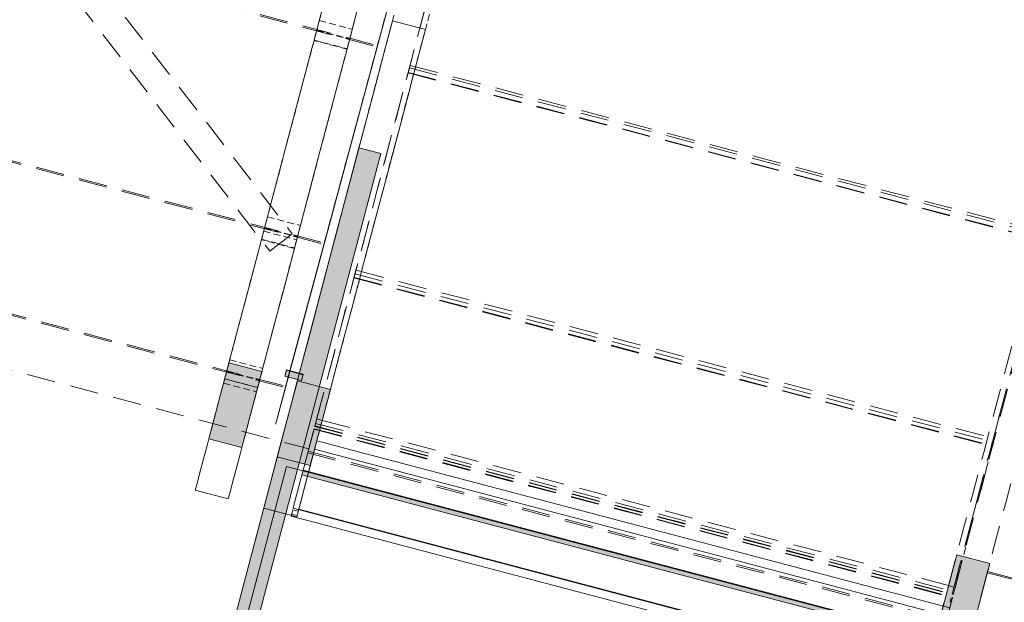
# Model space of a CAD drawing. Header units: millimetres. Extents: x -176817 to 18864955, y -12996033 to 201123.
# Tile 102 of 256: x 180574 to 189238, y -59365 to -54236. Entities that reach past the tile are written whole.
import ezdxf

# ---------------------------------------------------------------- set-up
doc = ezdxf.new("R2010")
doc.units = ezdxf.units.MM
doc.header["$MEASUREMENT"] = 0
for name, pattern in [('Krawędzie ukryte', [170, 120, -50]), ('Przerywana długa', [390, 250, -140]), ('Przerywana gęsta', [90, 60, -30])]:
    doc.linetypes.add(name, pattern=pattern)
for name, color, linetype in [('823-IST- Hala E - belki', 7, 'Continuous'), ('823-IST- Hala E - struktury warstwowe', 7, 'Continuous'), ('823-IST- Hala E - ściany', 7, 'Continuous')]:
    doc.layers.add(name, color=color, linetype=linetype)

# ---------------------------------------------------------------- blocks, each defined once
blk = doc.blocks.new('Kształt_3_2')
at = {"layer": '823-IST- Hala E - belki', "color": 254, "linetype": 'Przerywana długa', "lineweight": 0, "true_color": 0xcccccc, "flags": 128}
for points in [[(198505.6, -22434.3), (198498.5, -22461.4), (198474.8, -22551), (198450, -22645.1), (198424, -22743.8), (198396.8, -22846.9), (198263.5, -23351.8), (198145.3, -23799.7), (198036, -24214), (197944.2, -24561.8), (197843.1, -24945.1), (197735.7, -25352.2), (197601.3, -25861.4), (197439.6, -26474.3), (197239.9, -27231.1), (196964.5, -28274.8), (196841.5, -28740.8), (196615.3, -29598.2), (196461.6, -30180.6), (196171.5, -31280), (196043.8, -31763.9), (195925.3, -32212.7), (195692.8, -33093.9), (195511.7, -33780.4), (195312.6, -34534.7), (195161.6, -35107.2), (194985.8, -35773.4), (194850.6, -36285.8), (194681.6, -36926), (194584.6, -37293.8), (194472.2, -37719.5), (194294.3, -38393.7), (194130.3, -39015.2), (193982.5, -39575.3), (193857.9, -40047.6), (193682.2, -40713.6), (193634.5, -40894.1), (193586.9, -41074.6), (193411.2, -41740.6), (193286.5, -42212.9), (193138.8, -42773), (192974.8, -43394.5), (192796.8, -44068.8), (192684.5, -44494.4), (192587.4, -44862.3), (192418.5, -45502.4), (192283.3, -46014.8), (192107.5, -46681), (191956.5, -47253.5), (191757.4, -48007.8), (191576.3, -48694.3), (191343.7, -49575.5), (191225.3, -50024.3), (191097.6, -50508.2), (190807.5, -51607.6), (190653.8, -52190.1), (190427.6, -53047.4), (190304.6, -53513.5), (190029.2, -54557.1), (189829.5, -55313.9), (189667.8, -55926.8), (189533.4, -56436), (189426, -56843.1), (189324.9, -57226.4), (189233.1, -57574.2), (189123.8, -57988.5), (189005.6, -58436.4), (188872.3, -58941.4), (188845.1, -59044.4), (188819.1, -59143.1), (188794.2, -59237.2), (188770.6, -59326.8), (188763.5, -59353.9)], [(188773.1, -59356.5), (188744.1, -59466.4)], [(188761.7, -59360.5), (188760.5, -59365.1)], [(188763.5, -59353.9), (188761.7, -59360.5)], [(188761.7, -59360.5), (188771.4, -59363.1)], [(188773.1, -59356.5), (188763.5, -59353.9)]]:
    blk.add_lwpolyline(points, dxfattribs=at)
blk = doc.blocks.new('Kształt_6_2')
at = {"layer": '823-IST- Hala E - belki', "color": 254, "linetype": 'Przerywana długa', "lineweight": 0, "true_color": 0xcccccc, "flags": 128}
for points in [[(189087.7, -59104.8), (189088.2, -59103.1)], [(189087.7, -59104.8), (206201.9, -63620.8)], [(189088.2, -59103.1), (189089.3, -59099)], [(189089.3, -59099), (189090.4, -59094.9)], [(189090.4, -59094.9), (189090.8, -59093.2)], [(189090.8, -59093.2), (206205, -63609.2)]]:
    blk.add_lwpolyline(points, dxfattribs=at)
blk = doc.blocks.new('Kształt_209_2')
at = {"layer": '823-IST- Hala E - belki', "color": 254, "linetype": 'Continuous', "lineweight": 0, "true_color": 0xcccccc, "flags": 128}
for points in [[(182976.6, -58551.7), (182961.9, -58607.3)], [(182976.6, -58551.7), (182977.1, -58549.7)], [(183025.5, -58562.5), (182977.1, -58549.7)], [(183025, -58564.5), (183029.9, -58545.6)], [(183029.9, -58545.6), (188599.3, -60015.2)], [(182961.9, -58607.3), (188579.6, -60089.7)], [(188599.3, -60015.2), (188579.6, -60089.7)]]:
    blk.add_lwpolyline(points, dxfattribs=at)
blk = doc.blocks.new('Kształt_210_2')
at = {"layer": '823-IST- Hala E - belki', "color": 254, "linetype": 'Continuous', "lineweight": 0, "true_color": 0xcccccc, "flags": 128}
for points in [[(183015.4, -58600.8), (183188.9, -57943.3)], [(183188.9, -57943.3), (188758.2, -59412.9)], [(182967, -58588), (182961.9, -58607.3)], [(182961.9, -58607.3), (188579.6, -60089.7)], [(182967, -58588), (182967.1, -58587.9)], [(183015.4, -58600.7), (182967.1, -58587.9)], [(188758.2, -59412.9), (188579.6, -60089.7)]]:
    blk.add_lwpolyline(points, dxfattribs=at)
blk = doc.blocks.new('Kształt_211_2')
at = {"layer": '823-IST- Hala E - belki', "linetype": 'Continuous', "lineweight": 0, "true_color": 0x666666}
blk.add_hatch(color=251, dxfattribs=at).paths.add_polyline_path([(183069.2, -58200.9), (183058.2, -58242.5), (188675.9, -59724.8), (188686.9, -59683.3)])
at = {"layer": '823-IST- Hala E - belki', "color": 254, "linetype": 'Continuous', "lineweight": 0, "true_color": 0xcccccc}
for p, q in [((183069.2, -58200.9), (183058.2, -58242.5)), ((183069.2, -58200.9), (188686.9, -59683.3)), ((183058.2, -58242.5), (188675.9, -59724.8)), ((188686.9, -59683.3), (188675.9, -59724.8))]:
    blk.add_line(p, q, dxfattribs=at)
at = {"layer": '823-IST- Hala E - belki', "color": 254, "linetype": 'Przerywana długa', "lineweight": 0, "true_color": 0xcccccc, "flags": 128}
for points in [[(183164.3, -57840.4), (183112.7, -58036)], [(183165.2, -57836.9), (183164.3, -57840.4)], [(183164.3, -57840.4), (188782, -59322.8)], [(183165.2, -57836.9), (188782.9, -59319.3)], [(183112.7, -58036), (183108.9, -58050.4)], [(183108.9, -58050.4), (183106.7, -58058.8), (183077.2, -58170.7), (183058.2, -58242.5)], [(183108.9, -58050.4), (188726.6, -59532.7)], [(188782, -59322.8), (188730.4, -59518.3)], [(188782.9, -59319.3), (188782, -59322.8)], [(188726.6, -59532.7), (188724.4, -59541.2), (188694.9, -59653), (188675.9, -59724.8)], [(188730.4, -59518.3), (188726.6, -59532.7)]]:
    blk.add_lwpolyline(points, dxfattribs=at)
at = {"layer": '823-IST- Hala E - belki', "color": 254, "linetype": 'Continuous', "lineweight": 0, "true_color": 0xcccccc, "flags": 128}
for points in [[(183058.2, -58242.5), (183049.1, -58277.1), (183043.3, -58298.9), (183016.2, -58401.9), (182996.6, -58475.9), (182980.4, -58537.5)], [(182980.4, -58537.5), (188588.4, -60017.3), (188598.1, -60019.9)], [(188675.9, -59724.8), (188666.8, -59759.4), (188661, -59781.3), (188633.9, -59884.2), (188614.3, -59958.2), (188598.1, -60019.9)]]:
    blk.add_lwpolyline(points, dxfattribs=at)
blk = doc.blocks.new('Kształt_212_2')
at = {"layer": '823-IST- Hala E - belki', "color": 254, "linetype": 'Continuous', "lineweight": 0, "true_color": 0xcccccc, "flags": 128}
for points in [[(183169.2, -58017.7), (183188.9, -57943.3)], [(183188.9, -57943.3), (188758.2, -59412.9)], [(183169.2, -58017.7), (188738.6, -59487.3)], [(188758.2, -59412.9), (188738.6, -59487.3)]]:
    blk.add_lwpolyline(points, dxfattribs=at)
blk = doc.blocks.new('Kształt_213_2')
at = {"layer": '823-IST- Hala E - belki', "color": 254, "linetype": 'Przerywana długa', "lineweight": 0, "true_color": 0xcccccc, "flags": 128}
for points in [[(183187.8, -57751.2), (183178, -57788.6), (183176.5, -57794.2)], [(183187.8, -57751.2), (183236.2, -57764)], [(183236.2, -57764), (183236.3, -57763.6)], [(183236.3, -57763.6), (188747.6, -59218)], [(183176.5, -57794.2), (183170.7, -57816.1)], [(183170.7, -57816.1), (188788.4, -59298.4)], [(188747.5, -59218.3), (188747.6, -59218)], [(188747.5, -59218.3), (188805.5, -59233.6)], [(188805.5, -59233.6), (188795.7, -59271), (188794.2, -59276.6)], [(188794.2, -59276.6), (188788.4, -59298.4)]]:
    blk.add_lwpolyline(points, dxfattribs=at)
blk = doc.blocks.new('Kształt_214_2')
at = {"layer": '823-IST- Hala E - belki', "color": 254, "linetype": 'Przerywana długa', "lineweight": 0, "true_color": 0xcccccc, "flags": 128}
for points in [[(183524.4, -56475.6), (183515.5, -56509.7)], [(183533.6, -56441), (183525.6, -56471.3), (183524.4, -56475.6)], [(183533.6, -56441), (189151.3, -57923.4)], [(183515.5, -56509.7), (189133.2, -57992)], [(189142.1, -57958), (189133.2, -57992)], [(189151.3, -57923.4), (189143.3, -57953.6), (189142.1, -57958)]]:
    blk.add_lwpolyline(points, dxfattribs=at)
blk = doc.blocks.new('Kształt_215_2')
at = {"layer": '823-IST- Hala E - belki', "color": 254, "linetype": 'Przerywana długa', "lineweight": 0, "true_color": 0xcccccc, "flags": 128}
for points in [[(184003.3, -54660.9), (183991.9, -54704)], [(184009.2, -54638.5), (184004.1, -54657.8), (184003.3, -54660.9)], [(184009.2, -54638.5), (189626.9, -56120.9)], [(183991.9, -54704), (189609.6, -56186.4)], [(189626.9, -56120.9), (189621.8, -56140.2), (189621, -56143.3)], [(189621, -56143.3), (189609.6, -56186.4)]]:
    blk.add_lwpolyline(points, dxfattribs=at)
blk = doc.blocks.new('Kształt_252_2')
at = {"layer": '823-IST- Hala E - belki', "color": 254, "linetype": 'Przerywana długa', "lineweight": 0, "true_color": 0xcccccc, "flags": 128}
for points in [[(184003, -54661.9), (183992.8, -54700.5)], [(183996.1, -54688.2), (184003, -54661.9)], [(184003.5, -54660.1), (184003, -54661.9)], [(184003.5, -54660.1), (189611.6, -56139.9)], [(183992.8, -54700.5), (189600.9, -56180.4)], [(189600.9, -56180.4), (189611.1, -56141.8)], [(189604.1, -56168), (189611.1, -56141.8)], [(189611.1, -56141.8), (189611.6, -56139.9)]]:
    blk.add_lwpolyline(points, dxfattribs=at)
blk = doc.blocks.new('Kształt_253_2')
at = {"layer": '823-IST- Hala E - belki', "color": 254, "linetype": 'Przerywana długa', "lineweight": 0, "true_color": 0xcccccc, "flags": 128}
for points in [[(183524.5, -56475.6), (183516.4, -56506.1)], [(183521.3, -56487.5), (183524.5, -56475.6)], [(183525.1, -56473.1), (183524.5, -56475.6)], [(183525.1, -56473.1), (189133.1, -57953)], [(183516.4, -56506.1), (189124.5, -57985.9)], [(189124.5, -57985.9), (189132.5, -57955.4)], [(189129.3, -57967.4), (189132.5, -57955.4)], [(189132.5, -57955.4), (189133.1, -57953)]]:
    blk.add_lwpolyline(points, dxfattribs=at)
blk = doc.blocks.new('Kształt_254_2')
at = {"layer": '823-IST- Hala E - belki', "color": 254, "linetype": 'Przerywana długa', "lineweight": 0, "true_color": 0xcccccc, "flags": 128}
for points in [[(183176.8, -57793.1), (183171.6, -57812.6)], [(183171.6, -57812.6), (188779.7, -59292.5)], [(183174, -57803.5), (183176.8, -57793.1)], [(183177.6, -57789.9), (183176.8, -57793.1)], [(183177.6, -57789.9), (188785.7, -59269.7)], [(188779.7, -59292.5), (188784.8, -59272.9)], [(188782.1, -59283.3), (188784.8, -59272.9)], [(188784.8, -59272.9), (188785.7, -59269.7)]]:
    blk.add_lwpolyline(points, dxfattribs=at)
blk = doc.blocks.new('Kształt_255_2')
at = {"layer": '823-IST- Hala E - belki', "color": 254, "linetype": 'Przerywana długa', "lineweight": 0, "true_color": 0xcccccc, "flags": 128}
for points in [[(188026.5, -39414.3), (187429.5, -41676.6), (186834.8, -43930.3), (186244.6, -46166.9), (185661.2, -48378.2), (185092.4, -50533.7), (184526.8, -52677), (183968.7, -54791.9), (183708.5, -55778.2), (183479.3, -56646.5), (183281.6, -57395.8), (183122.7, -57998.3), (183112.7, -58036)], [(193644.2, -40896.7), (193047.2, -43158.9), (192452.5, -45412.7), (191862.3, -47649.3), (191278.9, -49860.6), (190710.1, -52016.1), (190144.5, -54159.4), (189586.4, -56274.3), (189326.2, -57260.5), (189097, -58128.9), (188899.3, -58878.2), (188740.4, -59480.6), (188730.4, -59518.3)], [(193634.5, -40894.1), (193586.9, -41074.6), (193411.2, -41740.6), (193286.5, -42212.9), (193138.8, -42773), (192974.8, -43394.5), (192796.8, -44068.8), (192684.5, -44494.4), (192587.4, -44862.3), (192418.5, -45502.4), (192283.3, -46014.8), (192107.5, -46681), (191956.5, -47253.5), (191757.4, -48007.8), (191576.3, -48694.3), (191343.7, -49575.5), (191225.3, -50024.3), (191097.6, -50508.2), (190807.5, -51607.6), (190653.8, -52190.1), (190427.6, -53047.4), (190304.6, -53513.5), (190029.2, -54557.1), (189829.5, -55313.9), (189667.8, -55926.8), (189533.4, -56436), (189426, -56843.1), (189324.9, -57226.4), (189233.1, -57574.2), (189123.8, -57988.5), (189005.6, -58436.4), (188872.3, -58941.4), (188845.1, -59044.4), (188819.1, -59143.1), (188794.2, -59237.2), (188770.6, -59326.8), (188763.5, -59353.9)], [(183991.9, -54704), (189600, -56183.8)], [(183992.6, -54701.4), (189600.7, -56181.2)], [(183515.5, -56509.7), (189123.5, -57989.5)], [(183516.7, -56505), (189124.7, -57984.9)], [(189133.6, -57951.1), (189233.1, -57574.2)], [(183164.1, -57841.4), (188772.1, -59321.2)], [(183164.3, -57840.4), (188772.4, -59320.2)], [(183170.7, -57816.1), (188778.8, -59295.9)], [(183171.7, -57812.4), (188779.7, -59292.3)], [(183112.7, -58036), (188730.4, -59518.3)], [(189123.5, -57989.5), (189123.8, -57988.5)], [(189097, -58128.9), (189015.2, -58439)], [(188937.5, -58694.3), (189005.6, -58436.4)], [(188899.3, -58878.2), (188882, -58943.9)], [(188786, -59268.4), (188845.1, -59044.4)], [(188763.5, -59353.9), (188770.6, -59326.8)]]:
    blk.add_lwpolyline(points, dxfattribs=at)
blk = doc.blocks.new('Kształt_397_2')
at = {"layer": '823-IST- Hala E - belki', "linetype": 'Continuous', "lineweight": 0, "true_color": 0x666666}
blk.add_hatch(color=251, dxfattribs=at).paths.add_polyline_path([(188642.7, -59615.4), (188932.8, -59692), (189109.2, -59023.4), (188819.2, -58946.9)])
at = {"layer": '823-IST- Hala E - belki', "color": 254, "linetype": 'Continuous', "lineweight": 0, "true_color": 0xcccccc}
for p, q in [((188819.2, -58946.9), (188642.7, -59615.4)), ((188819.2, -58946.9), (189109.2, -59023.4)), ((189109.2, -59023.4), (188932.8, -59692))]:
    blk.add_line(p, q, dxfattribs=at)
at = {"layer": '823-IST- Hala E - belki', "color": 254, "linetype": 'Przerywana długa', "lineweight": 0, "true_color": 0xcccccc, "flags": 128}
for points in [[(188642.7, -59615.4), (188667.8, -59520.4), (188713.6, -59346.7), (188750.2, -59208.3), (188794, -59042.2), (188880.3, -58715.3), (188962.8, -58402.5), (189056.9, -58045.7), (189165.9, -57632.7), (189255.1, -57294.9), (189370, -56859.4), (189513, -56317.4), (189658.1, -55767.5), (189789.7, -55268.8), (189957.3, -54633.8), (190166.3, -53841.7), (190342.1, -53175.5), (190587, -52247.3), (190774.4, -51537.1), (190961.7, -50827.3), (191176.4, -50013.7), (191390.9, -49200.8), (191580.2, -48483.3), (191789.7, -47689.4), (191994.2, -46914.6), (192216.9, -46070.3), (192427.3, -45273.2), (192625.3, -44523), (192821.6, -43778.9), (193030.6, -42986.8), (193214.8, -42288.8), (193422.9, -41500.3), (193573.4, -40929.8), (193586.2, -40881.4)], [(188932.8, -59692), (188957.9, -59597), (189003.7, -59423.3), (189040.2, -59284.9), (189084.1, -59118.7), (189170.3, -58791.9), (189252.9, -58479), (189347, -58122.3), (189456, -57709.2), (189545.1, -57371.4), (189660.1, -56935.9), (189803.1, -56394), (189948.2, -55844), (190079.8, -55345.3), (190247.3, -54710.3), (190456.3, -53918.3), (190632.1, -53252.1), (190877.1, -52323.9), (191064.5, -51613.7), (191251.8, -50903.9), (191466.5, -50090.2), (191681, -49277.4), (191870.3, -48559.9), (192079.8, -47765.9), (192284.2, -46991.1), (192507, -46146.9), (192717.4, -45349.7), (192915.3, -44599.5), (193111.7, -43855.4), (193320.7, -43063.4), (193504.9, -42365.3), (193712.9, -41576.9), (193863.5, -41006.3), (193876.3, -40957.9)]]:
    blk.add_lwpolyline(points, dxfattribs=at)
blk = doc.blocks.new('Kształt_400_2')
at = {"layer": '823-IST- Hala E - belki', "color": 254, "linetype": 'Przerywana długa', "lineweight": 0, "true_color": 0xcccccc, "flags": 128}
for points in [[(192895.6, -20961.9), (192890.4, -20981.6), (192866.8, -21071.1), (192841.9, -21165.3), (192815.9, -21263.9), (192788.7, -21367), (192655.5, -21872), (192537.3, -22319.9), (192428, -22734.2), (192336.2, -23082), (192235, -23465.3), (192127.6, -23872.4), (191993.2, -24381.6), (191831.5, -24994.4), (191631.8, -25751.3), (191356.4, -26794.9), (191233.5, -27261), (191007.2, -28118.3), (190853.5, -28700.8), (190563.4, -29800.2), (190435.7, -30284), (190317.3, -30732.9), (190084.8, -31614.1), (189903.6, -32300.6), (189704.6, -33054.9), (189553.5, -33627.4), (189377.7, -34293.6), (189242.5, -34806), (189073.6, -35446.1), (188976.5, -35814), (188864.2, -36239.6), (188686.3, -36913.9), (188522.3, -37535.4), (188374.5, -38095.5), (188249.9, -38567.8), (188074.1, -39233.8), (188026.5, -39414.3), (187978.9, -39594.8), (187803.1, -40260.8), (187678.5, -40733.1), (187530.7, -41293.2), (187366.7, -41914.7), (187188.8, -42588.9), (187076.5, -43014.6), (186979.4, -43382.4), (186810.5, -44022.6), (186675.3, -44534.9), (186499.5, -45201.2), (186348.4, -45773.7), (186149.4, -46528), (185968.2, -47214.5), (185735.7, -48095.7), (185617.3, -48544.5), (185489.6, -49028.4), (185199.5, -50127.8), (185045.8, -50710.2), (184819.5, -51567.6), (184696.6, -52033.6), (184421.2, -53077.3), (184221.5, -53834.1), (184059.8, -54447), (183925.4, -54956.2), (183818, -55363.3), (183716.8, -55746.6), (183625, -56094.4), (183515.7, -56508.7), (183397.5, -56956.6), (183264.3, -57461.5), (183237.1, -57564.6), (183211.1, -57663.3), (183186.2, -57757.4), (183162.6, -57847), (183157.4, -57866.6)], [(176495.3, -56265.8), (183118.6, -58013.5)], [(183157.4, -57866.6), (183118.6, -58013.5)]]:
    blk.add_lwpolyline(points, dxfattribs=at)
blk = doc.blocks.new('Kształt_415_2')
at = {"layer": '823-IST- Hala E - belki', "color": 254, "linetype": 'Przerywana długa', "lineweight": 0, "true_color": 0xcccccc, "flags": 128}
for points in [[(177407.5, -52809), (177407.1, -52810.7)], [(177407.1, -52810.7), (183788.6, -54494.6)], [(177408.6, -52804.9), (177407.5, -52809)], [(177409.7, -52800.8), (177408.6, -52804.9)], [(177410.1, -52799.1), (177409.7, -52800.8)], [(177410.1, -52799.1), (183791.7, -54483)], [(183788.6, -54494.6), (183789.1, -54492.9)], [(183789.1, -54492.9), (183790.2, -54488.8)], [(183790.2, -54488.8), (183791.2, -54484.7)], [(183791.2, -54484.7), (183791.7, -54483)]]:
    blk.add_lwpolyline(points, dxfattribs=at)
blk = doc.blocks.new('Kształt_416_2')
at = {"layer": '823-IST- Hala E - belki', "color": 254, "linetype": 'Przerywana długa', "lineweight": 0, "true_color": 0xcccccc, "flags": 128}
for points in [[(176948.2, -54549.5), (176947.8, -54551.2)], [(176947.8, -54551.2), (183329.3, -56235.2)], [(176949.3, -54545.4), (176948.2, -54549.5)], [(176950.4, -54541.3), (176949.3, -54545.4)], [(176950.8, -54539.6), (176950.4, -54541.3)], [(176950.8, -54539.6), (183332.4, -56223.5)], [(183330.9, -56229.4), (183332, -56225.2)], [(183332, -56225.2), (183332.4, -56223.5)], [(183329.3, -56235.2), (183329.8, -56233.5)], [(183329.8, -56233.5), (183330.9, -56229.4)]]:
    blk.add_lwpolyline(points, dxfattribs=at)
blk = doc.blocks.new('Kształt_417_2')
at = {"layer": '823-IST- Hala E - belki', "color": 254, "linetype": 'Przerywana długa', "lineweight": 0, "true_color": 0xcccccc, "flags": 128}
for points in [[(176615.1, -55811.8), (176614.7, -55813.5)], [(176614.7, -55813.5), (182996.3, -57497.4)], [(176616.2, -55807.7), (176615.1, -55811.8)], [(176617.3, -55803.6), (176616.2, -55807.7)], [(176617.8, -55801.9), (176617.3, -55803.6)], [(176617.8, -55801.9), (182999.3, -57485.8)], [(182996.3, -57497.4), (182996.7, -57495.7)], [(182996.7, -57495.7), (182997.8, -57491.6)], [(182997.8, -57491.6), (182998.9, -57487.5)], [(182998.9, -57487.5), (182999.3, -57485.8)]]:
    blk.add_lwpolyline(points, dxfattribs=at)
blk = doc.blocks.new('Kształt_418_2')
at = {"layer": '823-IST- Hala E - belki', "linetype": 'Continuous', "lineweight": 0, "true_color": 0x666666}
blk.add_hatch(color=251, dxfattribs=at).paths.add_polyline_path([(182841.3, -58084.6), (183131.4, -58161.1), (183307.8, -57492.6), (183017.7, -57416)])
at = {"layer": '823-IST- Hala E - belki', "color": 254, "linetype": 'Continuous', "lineweight": 0, "true_color": 0xcccccc}
for p, q in [((183017.7, -57416), (182841.3, -58084.6)), ((183017.7, -57416), (183307.8, -57492.6)), ((183307.8, -57492.6), (183131.4, -58161.1)), ((182841.3, -58084.6), (183131.4, -58161.1))]:
    blk.add_line(p, q, dxfattribs=at)
at = {"layer": '823-IST- Hala E - belki', "color": 254, "linetype": 'Przerywana gęsta', "lineweight": 0, "true_color": 0xcccccc, "flags": 128}
for points in [[(182841.3, -58084.6), (182866.4, -57989.6), (182912.2, -57815.9), (182948.7, -57677.5), (182992.6, -57511.3), (183078.8, -57184.5), (183161.4, -56871.6), (183255.5, -56514.9), (183364.5, -56101.8), (183453.7, -55764), (183568.6, -55328.5), (183711.6, -54786.6), (183856.7, -54236.6), (183988.3, -53737.9), (184155.8, -53103), (184364.9, -52310.9), (184540.7, -51644.7), (184785.6, -50716.5), (184973, -50006.3), (185160.3, -49296.5), (185375, -48482.8), (185589.5, -47670), (185778.8, -46952.5), (185988.3, -46158.5), (186192.8, -45383.7), (186415.5, -44539.5), (186625.9, -43742.3), (186823.8, -42992.1), (187020.2, -42248), (187229.2, -41456), (187413.4, -40757.9), (187621.4, -39969.5), (187772, -39398.9), (187784.8, -39350.5), (187797.6, -39302.1), (187948.1, -38731.5), (188156.2, -37943.1), (188340.4, -37245), (188549.4, -36453), (188745.7, -35708.9), (188943.7, -34958.7), (189154, -34161.5), (189376.8, -33317.3), (189581.2, -32542.5), (189790.7, -31748.5), (189980.1, -31031), (190194.6, -30218.2), (190409.3, -29404.6), (190596.6, -28694.7), (190784, -27984.6), (191028.9, -27056.4), (191204.7, -26390.1), (191413.7, -25598.1), (191581.2, -24963.1), (191712.8, -24464.4), (191857.9, -23914.5), (192000.9, -23372.6), (192115.9, -22937), (192205, -22599.2), (192314, -22186.2), (192408.1, -21829.5), (192490.7, -21516.6), (192576.9, -21189.8), (192620.8, -21023.6), (192657.3, -20885.2), (192703.1, -20711.5), (192728.2, -20616.6)], [(183131.4, -58161.1), (183156.5, -58066.1), (183202.3, -57892.4), (183238.8, -57754), (183282.7, -57587.9), (183368.9, -57261), (183451.5, -56948.1), (183545.6, -56591.4), (183654.6, -56178.4), (183743.7, -55840.6), (183858.7, -55405), (184001.7, -54863.1), (184146.8, -54313.2), (184278.4, -53814.5), (184445.9, -53179.5), (184654.9, -52387.4), (184830.7, -51721.2), (185075.7, -50793), (185263.1, -50082.8), (185450.4, -49373), (185665.1, -48559.4), (185879.5, -47746.5), (186068.9, -47029), (186278.4, -46235.1), (186482.8, -45460.3), (186705.6, -44616), (186915.9, -43818.9), (187113.9, -43068.7), (187310.3, -42324.6), (187519.3, -41532.5), (187703.5, -40834.5), (187911.5, -40046), (188062.1, -39475.5), (188074.8, -39427), (188087.6, -39378.6), (188238.2, -38808.1), (188446.2, -38019.6), (188630.4, -37321.6), (188839.4, -36529.5), (189035.8, -35785.4), (189233.7, -35035.2), (189444.1, -34238.1), (189666.9, -33393.8), (189871.3, -32619), (190080.8, -31825.1), (190270.1, -31107.6), (190484.6, -30294.7), (190699.3, -29481.1), (190886.6, -28771.3), (191074, -28061.1), (191319, -27132.9), (191494.8, -26466.7), (191703.8, -25674.6), (191871.3, -25039.7), (192002.9, -24541), (192148, -23991), (192291, -23449.1), (192405.9, -23013.6), (192495.1, -22675.8), (192604.1, -22262.7), (192698.2, -21906), (192780.7, -21593.2), (192867, -21266.3), (192910.8, -21100.2), (192947.4, -20961.8), (192993.2, -20788.1), (193018.2, -20693.2)]]:
    blk.add_lwpolyline(points, dxfattribs=at)
at = {"layer": '823-IST- Hala E - belki', "color": 254, "linetype": 'Continuous', "lineweight": 0, "true_color": 0xcccccc, "flags": 128}
for points in [[(183754.8, -54622.6), (183854.1, -54246.6)], [(184144.1, -54323.2), (183854.1, -54246.6)], [(184044.9, -54699.2), (184144.1, -54323.2)], [(183017.7, -57416), (183040.6, -57329.2), (183111.4, -57060.9), (183206.4, -56701.2), (183348.4, -56163), (183510.7, -55547.7), (183715.7, -54770.9), (183747.8, -54649.5)], [(183747.8, -54649.5), (183754.8, -54622.6)], [(183307.8, -57492.6), (183330.7, -57405.7), (183401.5, -57137.5), (183496.4, -56777.7), (183638.4, -56239.6), (183800.8, -55624.3), (184005.8, -54847.4), (184037.8, -54726.1)], [(184037.8, -54726.1), (184044.9, -54699.2)], [(182721.8, -58537.5), (182740.6, -58466.2), (182759.7, -58393.8), (182791.3, -58274), (182825.8, -58143.2), (182841.3, -58084.6)], [(183011.9, -58614), (183030.7, -58542.8), (183049.8, -58470.4), (183081.4, -58350.5), (183115.9, -58219.8), (183131.4, -58161.1)], [(183011.9, -58614), (182721.8, -58537.5)]]:
    blk.add_lwpolyline(points, dxfattribs=at)
blk = doc.blocks.new('Belka_3_2', base_point=(294043.9, -87588.9))
at = {"layer": '823-IST- Hala E - belki', "color": 254, "linetype": 'Continuous', "lineweight": 0, "true_color": 0xcccccc, "flags": 128}
for points in [[(182278.6, -60609.2), (182496.9, -59781.9), (182600.2, -59390.3), (182922.5, -58168.7)], [(294068.1, -87497.2), (182922.5, -58168.7)]]:
    blk.add_lwpolyline(points, dxfattribs=at)
blk = doc.blocks.new('Przegroda strukturalna_5_2')
at = {"layer": '823-IST- Hala E - struktury warstwowe', "linetype": 'Continuous', "lineweight": 0, "true_color": 0x666666}
for points in [[(182908.8, -57372.9), (183053.7, -57411.9), (183068.4, -57357.3), (182923.5, -57318.3)], [(182908.8, -57372.9), (183053.7, -57411.9), (183067.1, -57361.9), (182922.3, -57322.9)]]:
    blk.add_hatch(color=251, dxfattribs=at).paths.add_polyline_path(points)
at = {"layer": '823-IST- Hala E - struktury warstwowe', "color": 254, "linetype": 'Continuous', "lineweight": 0, "true_color": 0xcccccc}
for p, q in [((183821.2, -54097.1), (182833, -57770.4)), ((183821.2, -54097.1), (182937.8, -57380.7)), ((182833, -57770.4), (182937.8, -57380.7)), ((182826.1, -57795.8), (182833, -57770.4))]:
    blk.add_line(p, q, dxfattribs=at)
at = {"layer": '823-IST- Hala E - struktury warstwowe', "color": 254, "linetype": 'Krawędzie ukryte', "lineweight": 0, "true_color": 0xcccccc}
for p, q in [((183821.2, -54097.1), (183143.9, -56614.6)), ((183821.2, -54097.1), (183502.4, -55282)), ((183502.4, -55282), (183785.8, -54228.9)), ((183143.9, -56614.6), (183502.4, -55282)), ((182937.8, -57380.7), (183143.9, -56614.6))]:
    blk.add_line(p, q, dxfattribs=at)
at = {"layer": '823-IST- Hala E - struktury warstwowe', "color": 254, "linetype": 'Continuous', "lineweight": 0, "true_color": 0xcccccc, "flags": 128}
for points in [[(182908.8, -57372.9), (182923.5, -57318.3), (183068.4, -57357.3), (183053.7, -57411.9)], [(182908.8, -57372.9), (182922.3, -57322.9), (183067.1, -57361.9), (183053.7, -57411.9)]]:
    blk.add_lwpolyline(points, close=True, dxfattribs=at)
at = {"layer": '823-IST- Hala E - struktury warstwowe', "color": 254, "linetype": 'Krawędzie ukryte', "lineweight": 0, "true_color": 0xcccccc}
blk.add_point((182937.8, -57380.7), dxfattribs=at)
at = {"layer": '823-IST- Hala E - struktury warstwowe', "color": 254, "linetype": 'Continuous', "lineweight": 0, "true_color": 0xcccccc}
blk.add_point((182937.8, -57380.7), dxfattribs=at)
blk = doc.blocks.new('Ściana_48_2', base_point=(182126.8, -60792.3))
at = {"layer": '823-IST- Hala E - ściany', "linetype": 'Continuous', "lineweight": 0, "true_color": 0x666666}
blk.add_hatch(color=251, dxfattribs=at).paths.add_polyline_path([(182320.2, -60843.4), (183036.5, -58128.8), (182843.1, -58077.8), (182126.8, -60792.3)])
at = {"layer": '823-IST- Hala E - ściany', "color": 254, "linetype": 'Continuous', "lineweight": 0, "true_color": 0xcccccc, "flags": 128}
for points in [[(182843.1, -58077.8), (182126.8, -60792.3)], [(182320.2, -60843.4), (183036.5, -58128.8)], [(182126.8, -60792.3), (182320.2, -60843.4)]]:
    blk.add_lwpolyline(points, dxfattribs=at)
blk = doc.blocks.new('Ściana_49_2', base_point=(182843.1, -58077.8))
at = {"layer": '823-IST- Hala E - ściany', "linetype": 'Continuous', "lineweight": 0, "true_color": 0x666666}
blk.add_hatch(color=251, dxfattribs=at).paths.add_polyline_path([(183036.5, -58128.8), (183752.8, -55414.2), (183559.4, -55363.2), (182843.1, -58077.8)])
at = {"layer": '823-IST- Hala E - ściany', "color": 254, "linetype": 'Continuous', "lineweight": 0, "true_color": 0xcccccc, "flags": 128}
for points in [[(183559.4, -55363.2), (182843.1, -58077.8)], [(183036.5, -58128.8), (183752.8, -55414.2)], [(183752.8, -55414.2), (183559.4, -55363.2)]]:
    blk.add_lwpolyline(points, dxfattribs=at)
blk = doc.blocks.new('Belka_80_2', base_point=(180928, -53671.5))
at = {"layer": '823-IST- Hala E - belki', "color": 254, "linetype": 'Przerywana długa', "lineweight": 0, "true_color": 0xcccccc}
for p, q in [((180829, -53747.8), (181027, -53595.2)), ((181027, -53595.2), (182973, -56120.9)), ((180829, -53747.8), (182774.9, -56273.5)), ((182774.9, -56273.5), (182973, -56120.9))]:
    blk.add_line(p, q, dxfattribs=at)
blk = doc.blocks.new('Kształt_945_2')
at = {"layer": '823-IST- Hala E - belki', "color": 254, "linetype": 'Przerywana gęsta', "lineweight": 0, "true_color": 0xcccccc, "flags": 128}
for points in [[(182395.3, -57334.1), (182395.2, -57334.7)], [(182395.2, -57334.7), (182685.2, -57411.2)], [(182395.7, -57332.8), (182395.3, -57334.1)], [(182396.1, -57331.4), (182395.7, -57332.8)], [(182396.2, -57330.8), (182396.1, -57331.4)], [(182396.2, -57330.8), (182686.3, -57407.4)], [(182685.2, -57411.2), (182685.4, -57410.7)], [(182685.4, -57410.7), (182685.8, -57409.3)], [(182685.8, -57409.3), (182686.1, -57407.9)], [(182686.1, -57407.9), (182686.3, -57407.4)]]:
    blk.add_lwpolyline(points, dxfattribs=at)
blk = doc.blocks.new('Kształt_946_2')
at = {"layer": '823-IST- Hala E - belki', "color": 254, "linetype": 'Przerywana gęsta', "lineweight": 0, "true_color": 0xcccccc, "flags": 128}
for points in [[(182728.4, -56071.8), (182728.3, -56072.4)], [(182728.3, -56072.4), (183018.3, -56148.9)], [(182728.8, -56070.5), (182728.4, -56071.8)], [(182729.1, -56069.1), (182728.8, -56070.5)], [(182729.3, -56068.5), (182729.1, -56069.1)], [(182729.3, -56068.5), (183019.4, -56145.1)], [(183018.3, -56148.9), (183018.5, -56148.4)], [(183018.5, -56148.4), (183018.8, -56147)], [(183018.8, -56147), (183019.2, -56145.6)], [(183019.2, -56145.6), (183019.4, -56145.1)]]:
    blk.add_lwpolyline(points, dxfattribs=at)
blk = doc.blocks.new('Kształt_947_2')
at = {"layer": '823-IST- Hala E - belki', "color": 254, "linetype": 'Przerywana gęsta', "lineweight": 0, "true_color": 0xcccccc, "flags": 128}
for points in [[(183187.7, -54331.3), (183187.6, -54331.8)], [(183187.6, -54331.8), (183477.6, -54408.4)], [(183188.1, -54329.9), (183187.7, -54331.3)], [(183188.4, -54328.5), (183188.1, -54329.9)], [(183188.6, -54328), (183188.4, -54328.5)], [(183188.6, -54328), (183478.6, -54404.5)], [(183478.1, -54406.5), (183478.5, -54405.1)], [(183478.5, -54405.1), (183478.6, -54404.5)], [(183477.6, -54408.4), (183477.8, -54407.8)], [(183477.8, -54407.8), (183478.1, -54406.5)]]:
    blk.add_lwpolyline(points, dxfattribs=at)
blk = doc.blocks.new('Kształt_954_2')
at = {"layer": '823-IST- Hala E - belki', "color": 254, "linetype": 'Przerywana gęsta', "lineweight": 0, "true_color": 0xcccccc, "flags": 128}
for points in [[(182422.7, -57230.4), (182421.9, -57233.3), (182381.8, -57385.3), (182380.7, -57389.7)], [(182422.7, -57230.4), (182712.8, -57306.9)], [(182670.7, -57466.3), (182671.9, -57461.8), (182712, -57309.8), (182712.8, -57306.9)], [(182380.7, -57389.7), (182379.8, -57393.1), (182368.8, -57434.8), (182368.7, -57435.1)], [(182368.7, -57435.1), (182658.7, -57511.7)], [(182658.7, -57511.7), (182658.8, -57511.4), (182669.8, -57469.6), (182670.7, -57466.3)]]:
    blk.add_lwpolyline(points, dxfattribs=at)
blk = doc.blocks.new('Kształt_955_2')
at = {"layer": '823-IST- Hala E - belki', "color": 254, "linetype": 'Przerywana gęsta', "lineweight": 0, "true_color": 0xcccccc, "flags": 128}
for points in [[(182754.9, -55971.5), (182754.4, -55973.2), (182722.4, -56094.5), (182721.4, -56098.6)], [(182754.9, -55971.5), (183045, -56048)], [(183011.4, -56175.1), (183012.5, -56171), (183044.5, -56049.7), (183045, -56048)], [(182721.4, -56098.6), (182720.3, -56102.7), (182703.1, -56167.8), (182702.7, -56169.5)], [(182702.7, -56169.5), (182992.7, -56246)], [(182992.7, -56246), (182993.2, -56244.3), (183010.3, -56179.2), (183011.4, -56175.1)]]:
    blk.add_lwpolyline(points, dxfattribs=at)
blk = doc.blocks.new('Kształt_956_2')
at = {"layer": '823-IST- Hala E - belki', "color": 254, "linetype": 'Przerywana gęsta', "lineweight": 0, "true_color": 0xcccccc, "flags": 128}
for points in [[(183210.8, -54243.8), (183210.7, -54244.2), (183189.9, -54323.1), (183189, -54326.5)], [(183210.8, -54243.8), (183500.9, -54320.3)], [(183189, -54326.5), (183187.8, -54331), (183166.1, -54413.2), (183165.3, -54416)], [(183455.4, -54492.6), (183456.2, -54489.7), (183477.9, -54407.5), (183479, -54403.1)], [(183479, -54403.1), (183479.9, -54399.7), (183500.8, -54320.7), (183500.9, -54320.3)], [(183165.3, -54416), (183455.4, -54492.6)]]:
    blk.add_lwpolyline(points, dxfattribs=at)
blk = doc.blocks.new('Kształt_981_2')
at = {"layer": '823-IST- Hala E - belki', "linetype": 'Continuous', "lineweight": 0, "true_color": 0x666666}
blk.add_hatch(color=251, dxfattribs=at).paths.add_polyline_path([(182239.2, -57925.7), (182529.3, -58002.3), (182705.7, -57333.7), (182415.6, -57257.2)])
at = {"layer": '823-IST- Hala E - belki', "color": 254, "linetype": 'Continuous', "lineweight": 0, "true_color": 0xcccccc}
for p, q in [((182415.6, -57257.2), (182239.2, -57925.7)), ((182415.6, -57257.2), (182705.7, -57333.7)), ((182705.7, -57333.7), (182529.3, -58002.3)), ((182239.2, -57925.7), (182529.3, -58002.3))]:
    blk.add_line(p, q, dxfattribs=at)
at = {"layer": '823-IST- Hala E - belki', "color": 254, "linetype": 'Przerywana gęsta', "lineweight": 0, "true_color": 0xcccccc, "flags": 128}
for points in [[(183705, -52370.8), (183677.3, -52475.8), (183531, -53030.4), (183363.2, -53666.3), (183194.1, -54307.1), (183187.9, -54330.7)], [(183477.9, -54407.2), (183484.2, -54383.6), (183653.2, -53742.9), (183821.1, -53106.9), (183967.4, -52552.3), (183995.1, -52447.4)], [(183187.6, -54331.5), (183186.2, -54336.8), (183185.8, -54338.5), (183184.9, -54341.8), (183164.4, -54419.7)], [(183187.9, -54330.7), (183187.6, -54331.5)], [(183187.9, -54330.7), (183477.9, -54407.2)], [(183164.4, -54419.7), (183138.4, -54518.2), (183019.3, -54969.4), (182824.4, -55707.9), (182721.7, -56097.5)], [(183454.5, -54496.2), (183164.4, -54419.7)], [(183454.5, -54496.2), (183475, -54418.4), (183475.9, -54415.1), (183476.3, -54413.4), (183477.7, -54408)], [(183477.7, -54408), (183477.9, -54407.2)], [(183011.7, -56174), (183114.5, -55784.5), (183309.4, -55045.9), (183428.4, -54594.8), (183454.5, -54496.2)], [(182721.7, -56097.5), (182702, -56171.8), (182701.6, -56173.6)], [(182721.7, -56097.5), (183011.7, -56174)], [(182701.6, -56173.6), (182699.9, -56180.1), (182671.7, -56287), (182600.3, -56557.3), (182518.9, -56865.7), (182450, -57126.8), (182388.8, -57358.9), (182378.4, -57398.2)], [(182991.6, -56250.2), (182701.6, -56173.6)], [(182991.6, -56250.2), (182992.1, -56248.4), (183011.7, -56174)], [(182668.5, -57474.7), (182678.9, -57435.5), (182740.1, -57203.4), (182809, -56942.2), (182890.4, -56633.8), (182961.7, -56363.5), (182989.9, -56256.6), (182991.6, -56250.2)], [(182378.4, -57398.3), (182365.3, -57447.8)], [(182378.4, -57398.2), (182668.5, -57474.7)], [(182378.4, -57398.2), (182378.4, -57398.3)], [(182668.5, -57474.8), (182378.4, -57398.3)], [(182365.3, -57447.8), (182326.6, -57594.6)], [(182616.7, -57671.2), (182655.4, -57524.3)], [(182655.4, -57524.3), (182668.5, -57474.8)], [(182668.5, -57474.8), (182668.5, -57474.7)], [(182239.2, -57925.7), (182264.3, -57830.7), (182310.1, -57657), (182326.6, -57594.6)], [(182529.3, -58002.3), (182554.4, -57907.2), (182600.2, -57733.6), (182616.7, -57671.2)]]:
    blk.add_lwpolyline(points, dxfattribs=at)
at = {"layer": '823-IST- Hala E - belki', "color": 254, "linetype": 'Continuous', "lineweight": 0, "true_color": 0xcccccc, "flags": 128}
for points in [[(183152.8, -54463.7), (183252, -54087.7)], [(183442.8, -54540.3), (183542, -54164.3)], [(182415.6, -57257.2), (182438.6, -57170.3), (182509.3, -56902), (182604.3, -56542.3), (182746.3, -56004.2), (182908.6, -55388.8), (183113.6, -54612), (183145.7, -54490.6)], [(183145.7, -54490.6), (183152.8, -54463.7)], [(182705.7, -57333.7), (182728.6, -57246.9), (182799.4, -56978.6), (182894.3, -56618.8), (183036.3, -56080.7), (183198.7, -55465.4), (183403.7, -54688.5), (183435.7, -54567.2)], [(183435.7, -54567.2), (183442.8, -54540.3)], [(182119.7, -58378.6), (182138.5, -58307.3), (182157.6, -58234.9), (182189.3, -58115.1), (182223.8, -57984.3), (182239.2, -57925.7)], [(182409.8, -58455.2), (182428.6, -58383.9), (182447.7, -58311.5), (182479.3, -58191.6), (182513.8, -58060.9), (182529.3, -58002.3)], [(182409.8, -58455.2), (182119.7, -58378.6)]]:
    blk.add_lwpolyline(points, dxfattribs=at)

msp = doc.modelspace()

# ---------------------------------------------------------------- block references
at = {"layer": '823-IST- Hala E - belki', "linetype": 'Continuous', "lineweight": 0}
for name in ['Kształt_400_2', 'Kształt_981_2', 'Kształt_418_2', 'Kształt_3_2', 'Kształt_255_2', 'Kształt_397_2', 'Kształt_415_2', 'Kształt_956_2', 'Kształt_947_2', 'Kształt_416_2', 'Kształt_215_2', 'Kształt_252_2', 'Kształt_417_2', 'Kształt_955_2', 'Kształt_946_2', 'Kształt_214_2', 'Kształt_253_2', 'Kształt_954_2', 'Kształt_945_2', 'Kształt_213_2', 'Kształt_211_2', 'Kształt_254_2', 'Kształt_210_2', 'Kształt_212_2', 'Kształt_209_2', 'Kształt_6_2']:
    msp.add_blockref(name, (0, 0), dxfattribs=at)
at = {"layer": '823-IST- Hala E - belki', "color": 254, "lineweight": 0, "true_color": 0xcccccc}
for name, p in [('Belka_80_2', (180927.98, -53671.53)), ('Belka_3_2', (294043.94, -87588.88))]:
    msp.add_blockref(name, p, dxfattribs=at)
at = {"layer": '823-IST- Hala E - struktury warstwowe', "linetype": 'Continuous', "lineweight": 0}
msp.add_blockref('Przegroda strukturalna_5_2', (0, 0), dxfattribs=at)
at = {"layer": '823-IST- Hala E - ściany', "color": 254, "lineweight": 0, "true_color": 0xcccccc}
for name, p in [('Ściana_49_2', (182843.12, -58077.78)), ('Ściana_48_2', (182126.81, -60792.34))]:
    msp.add_blockref(name, p, dxfattribs=at)

doc.saveas('drawing.dxf')
